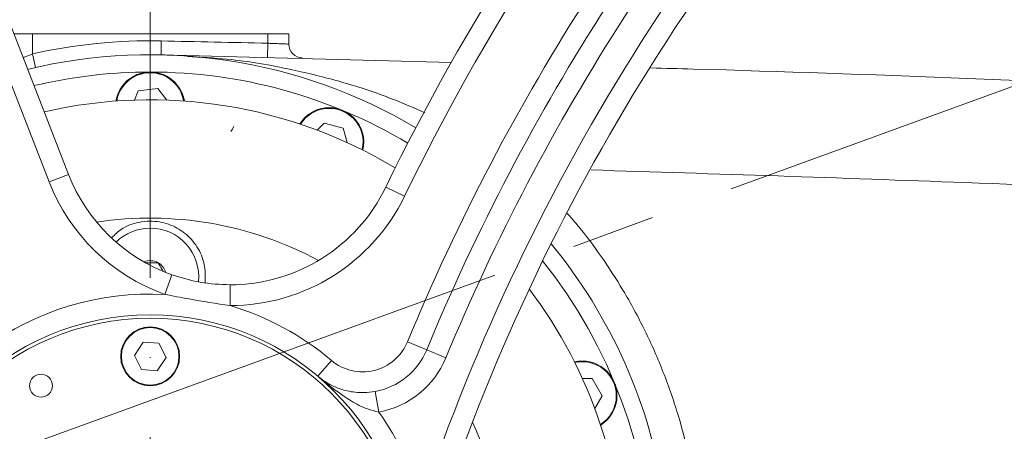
# Model space of a CAD drawing. Header units: millimetres. Extents: x -46 to 5160, y -5105 to -1541.
# Tile 26 of 104: x 942 to 1084, y -2481 to -2422. Entities that reach past the tile are written whole.
import ezdxf

# ---------------------------------------------------------------- set-up
doc = ezdxf.new("R2010")
doc.units = ezdxf.units.MM
doc.header["$LTSCALE"] = 0.3175
doc.linetypes.add('ACAD_ISO10W100', pattern=[18, 12, -3, 0, -3])
doc.linetypes.add('CENTER2', pattern=[28.574999, 19.049999, -3.175, 3.175, -3.175])
for name, color, linetype, lineweight in [('1轮廓实线层', 7, 'Continuous', 18), ('7标注层', 4, 'Continuous', 13), ('中心线', 4, 'ACAD_ISO10W100', 20), ('细点划线', 6, 'CENTER2', 18)]:
    doc.layers.add(name, color=color, linetype=linetype, lineweight=lineweight)
doc.styles.add('标准汉字', font='gbenor.shx', dxfattribs={"bigfont": 'gbcbig.shx'})
doc.dimstyles.new('M1：10', dxfattribs={"dimscale": 10, "dimtxt": 3.5, "dimasz": 2.5, "dimexe": 2, "dimexo": 0, "dimgap": 1.5, "dimtad": 1, "dimdec": 4, "dimdsep": 46, "dimtxsty": '标准汉字', "dimcen": 5, "dimdle": 5, "dimclrd": 1, "dimclre": 1, "dimclrt": 256, "dimadec": 4, "dimazin": 2, "dimtfac": 1, "dimtdec": 4, "dimtmove": 0, "dimatfit": 3, "dimfxl": 1, "dimtolj": 1, "dimarcsym": 0})

# ---------------------------------------------------------------- blocks, each defined once
blk = doc.blocks.new('*D7')
at = {"layer": '7标注层', "color": 1, "lineweight": -2, "ltscale": 12, "transparency": 16777216}
for p, q in [((377.67, -2497.33), (377.67, -2241.72)), ((960.65, -2413.51), (960.65, -2241.72)), ((402.67, -2261.72), (935.65, -2261.72))]:
    blk.add_line(p, q, dxfattribs=at)
at = {"layer": '7标注层', "color": 1, "transparency": 16777216}
for points in [[(402.67, -2257.55), (402.67, -2265.89), (377.67, -2261.72)], [(935.65, -2265.89), (935.65, -2257.55), (960.65, -2261.72)]]:
    blk.add_solid(points, dxfattribs=at)
at = {"layer": 'Defpoints', "color": 0, "transparency": 16777216}
for p in [(960.65, -2261.72), (960.65, -2413.51), (377.67, -2497.33)]:
    blk.add_point(p, dxfattribs=at)
at = {"layer": '7标注层', "transparency": 16777216, "insert": (669.16, -2229.22), "char_height": 35, "attachment_point": 5, "style": '标准汉字'}
blk.add_mtext('\\A1;583', dxfattribs=at)
blk = doc.blocks.new('*D8')
at = {"layer": '7标注层', "color": 1, "lineweight": -2, "ltscale": 12, "transparency": 16777216}
for p, q in [((960.65, -2413.51), (960.65, -2241.72)), ((1574.65, -2457.6), (1574.65, -2241.72)), ((985.65, -2261.72), (1549.65, -2261.72))]:
    blk.add_line(p, q, dxfattribs=at)
at = {"layer": '7标注层', "color": 1, "transparency": 16777216}
for points in [[(985.65, -2257.55), (985.65, -2265.89), (960.65, -2261.72)], [(1549.65, -2265.89), (1549.65, -2257.55), (1574.65, -2261.72)]]:
    blk.add_solid(points, dxfattribs=at)
at = {"layer": 'Defpoints', "color": 0, "transparency": 16777216}
for p in [(1574.65, -2261.72), (960.65, -2413.51), (1574.65, -2457.6)]:
    blk.add_point(p, dxfattribs=at)
at = {"layer": '7标注层', "transparency": 16777216, "insert": (1267.65, -2229.22), "char_height": 35, "attachment_point": 5, "style": '标准汉字'}
blk.add_mtext('\\A1;614', dxfattribs=at)
blk = doc.blocks.new('*D11')
at = {"layer": '7标注层', "color": 1, "lineweight": -2, "ltscale": 12, "transparency": 16777216}
blk.add_line((769.76, -2595.36), (834.33, -2595.36), dxfattribs=at)
blk.add_arc((635.28, -2595.36), 179.05, 8.0066, 11.9934, dxfattribs=at)
at = {"layer": '7标注层', "color": 1, "transparency": 16777216}
for points in [[(814.43, -2557.01), (806.41, -2559.31), (803.53, -2534.13)], [(808.43, -2570.72), (816.74, -2570.13), (814.33, -2595.36)]]:
    blk.add_solid(points, dxfattribs=at)
at = {"layer": 'Defpoints', "color": 0, "transparency": 16777216}
for p in [(1212.25, -2385.36), (809.5, -2554.07), (635.28, -2595.36), (635.28, -2595.36), (769.76, -2595.36)]:
    blk.add_point(p, dxfattribs=at)
at = {"layer": '7标注层', "transparency": 16777216, "insert": (844.3, -2562.79), "char_height": 35, "attachment_point": 5, "rotation": 278.8586, "style": '标准汉字'}
blk.add_mtext('\\A1;20%%d', dxfattribs=at)
blk = doc.blocks.new('*D14')
at = {"layer": '7标注层', "color": 1, "lineweight": -2, "ltscale": 12, "transparency": 16777216}
blk.add_arc((960.65, -3116.07), 259.48, 15.5224, 84.4776, dxfattribs=at)
at = {"layer": '7标注层', "color": 1, "transparency": 16777216}
for points in [[(985.82, -2853.63), (985.42, -2861.95), (960.65, -2856.59)], [(1206.6, -3047.55), (1214.73, -3045.71), (1216.19, -3071.01)]]:
    blk.add_solid(points, dxfattribs=at)
at = {"layer": 'Defpoints', "color": 0, "transparency": 16777216}
for p in [(960.65, -2413.51), (1127.44, -2917.29), (1565.32, -3009.45), (960.65, -3116.07), (960.65, -3228.32)]:
    blk.add_point(p, dxfattribs=at)
at = {"layer": '7标注层', "transparency": 16777216, "insert": (1148.33, -2892.4), "char_height": 35, "attachment_point": 5, "rotation": 320, "style": '标准汉字'}
blk.add_mtext('\\A1;80%%d', dxfattribs=at)
blk = doc.blocks.new('*D15')
at = {"layer": '7标注层', "color": 1, "lineweight": -2, "ltscale": 12, "transparency": 16777216}
blk.add_arc((960.65, -3116.07), 402.44, 93.5599, 118.4401, dxfattribs=at)
at = {"layer": '7标注层', "color": 1, "transparency": 16777216}
for points in [[(935.79, -2718.57), (935.53, -2710.24), (960.65, -2713.63)], [(766.9, -2758.6), (771.09, -2765.8), (747.39, -2774.78)]]:
    blk.add_solid(points, dxfattribs=at)
at = {"layer": 'Defpoints', "color": 0, "transparency": 16777216}
for p in [(960.65, -2413.51), (635.28, -2595.36), (886.16, -2720.58), (960.65, -3116.07), (960.65, -3228.32)]:
    blk.add_point(p, dxfattribs=at)
at = {"layer": '7标注层', "transparency": 16777216, "insert": (816.47, -2705.72), "char_height": 35, "attachment_point": 5, "rotation": 19.3597, "style": '标准汉字'}
blk.add_mtext('\\A1;32%%d', dxfattribs=at)
blk = doc.blocks.new('*D17')
at = {"layer": '7标注层', "color": 1, "lineweight": -2, "ltscale": 12, "transparency": 16777216}
for start, end in [(93.5632, 97.1263), (75, 90), (67.8737, 71.4368)]:
    blk.add_arc((960.65, -3116.07), 402.07, start, end, dxfattribs=at)
at = {"layer": '7标注层', "color": 1, "transparency": 16777216}
for points in [[(935.79, -2718.94), (935.53, -2710.61), (960.65, -2714)], [(1089.85, -2730.93), (1087.45, -2738.91), (1064.71, -2727.7)]]:
    blk.add_solid(points, dxfattribs=at)
at = {"layer": 'Defpoints', "color": 0, "transparency": 16777216}
for p in [(960.65, -2413.51), (1119.55, -2523.04), (1013.13, -2717.44), (960.65, -3116.07), (960.65, -3228.32)]:
    blk.add_point(p, dxfattribs=at)
at = {"layer": '7标注层', "transparency": 16777216, "insert": (1017.37, -2685.22), "char_height": 35, "attachment_point": 5, "rotation": 352.5, "style": '标准汉字'}
blk.add_mtext('\\A1;15%%d', dxfattribs=at)
blk = doc.blocks.new('*D18')
at = {"layer": '7标注层', "color": 1, "lineweight": -2, "ltscale": 12, "transparency": 16777216}
blk.add_arc((960.65, -3116.07), 349.91, 34.0944, 85.9056, dxfattribs=at)
at = {"layer": '7标注层', "color": 1, "transparency": 16777216}
for points in [[(985.78, -2762.88), (985.49, -2771.21), (960.65, -2766.15)], [(1246.89, -2922.13), (1253.95, -2917.71), (1263.68, -2941.11)]]:
    blk.add_solid(points, dxfattribs=at)
at = {"layer": 'Defpoints', "color": 0, "transparency": 16777216}
for p in [(960.65, -2413.51), (1492.37, -2809.08), (1135.61, -2813.03), (960.65, -3116.07), (960.65, -3228.32)]:
    blk.add_point(p, dxfattribs=at)
at = {"layer": '7标注层', "transparency": 16777216, "insert": (1151.86, -2784.89), "char_height": 35, "attachment_point": 5, "rotation": 330, "style": '标准汉字'}
blk.add_mtext('\\A1;60%%d', dxfattribs=at)

msp = doc.modelspace()

# ---------------------------------------------------------------- linework, layer by layer
at = {"layer": '1轮廓实线层', "linetype": 'Continuous', "ltscale": 12}
for p, q in [((933.49765, -2404.88826), (948.87174, -2444.32318)), ((946.07664, -2445.41287), (930.70255, -2405.97795)), ((940.97444, -2424.06642), (943.65043, -2424.06642)), ((943.65043, -2424.06642), (943.65043, -2426.96649)), ((977.65043, -2424.06642), (943.65043, -2424.06642)), ((962.25552, -2425.08315), (962.21383, -2427.08272)), ((977.65043, -2425.42237), (977.65043, -2424.06642)), ((977.65043, -2424.06642), (980.65043, -2424.06642)), ((980.65043, -2424.06642), (980.65043, -2425.54039)), ((977.65043, -2425.42237), (977.604, -2427.42183)), ((944.09199, -2428.91713), (943.65043, -2426.96649)), ((962.21383, -2427.08272), (1004.11865, -2428.20419)), ((958.90937, -2432.29743), (958.36798, -2433.60446)), ((961.7449, -2431.92412), (958.90937, -2432.29743)), ((963.03699, -2433.60801), (961.7449, -2431.92412)), ((956.03103, -2432.653), (955.7185, -2433.7442)), ((982.94603, -2436.16902), (982.2397, -2437.05755)), ((985.74134, -2436.942), (984.74098, -2437.94236)), ((988.50388, -2437.68222), (985.74134, -2436.942)), ((989.05322, -2439.73239), (988.50388, -2437.68222)), ((946.07664, -2445.41287), (948.87174, -2444.32318)), ((997.34923, -2447.47818), (994.65083, -2446.1672)), ((962.77821, -2461.62235), (963.78385, -2458.79593)), ((972.18054, -2463.24237), (972.17879, -2460.24237)), ((959.63682, -2468.51296), (958.36527, -2470.4175)), ((961.92197, -2468.66188), (959.63682, -2468.51296)), ((962.93558, -2470.71534), (961.92197, -2468.66188)), ((997.77963, -2468.46558), (1000.55149, -2469.6131)), ((958.36527, -2470.4175), (959.37888, -2472.47096)), ((961.66403, -2472.61988), (962.93558, -2470.71534)), ((1000.55149, -2469.6131), (1003.32334, -2470.76061)), ((986.79341, -2471.13433), (984.8569, -2473.42559)), ((1023.0123, -2471.23529), (1021.88456, -2471.36413)), ((959.37888, -2472.47096), (961.66403, -2472.61988)), ((1024.4423, -2473.75845), (1023.02758, -2473.75845)), ((1025.8723, -2476.23529), (1024.4423, -2473.75845)), ((993.1051, -2475.62596), (993.64305, -2478.57733)), ((1024.81105, -2478.07341), (1025.8723, -2476.23529))]:
    msp.add_line(p, q, dxfattribs=at)
for centre, radius in [((960.65043, -2502.06642), 37.5), ((960.65043, -2502.06642), 37), ((960.65043, -2470.56642), 4.25), ((960.65043, -2470.56642), 4.15), ((944.90043, -2474.78662), 1.65)]:
    msp.add_circle(centre, radius, dxfattribs=at)
at = {"layer": '1轮廓实线层', "linetype": 'Continuous', "lineweight": 0, "ltscale": 12}
for centre, radius, start, end in [((1286.97695, -2588.18987), 303, 133.5558452, 161.4142533), ((1286.97695, -2588.18987), 300, 133.5558452, 161.4142533), ((1286.97695, -2588.18987), 313, 136.7577137, 157.5110198), ((1286.97695, -2588.18987), 310, 136.7577137, 157.5110198), ((1286.97695, -2588.18987), 307, 136.7577137, 157.5110198), ((1286.97695, -2588.18987), 325, 140.2545191, 154.0878301), ((1286.97695, -2588.18987), 322, 140.2545191, 154.0878301), ((960.65043, -2502.06642), 77, 88.8055609, 102.7548045), ((826.71883, -8925.67034), 6502, 88.66986769, 88.805560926), ((982.65043, -2425.54039), 2, 180, 268.6257953), ((960.65043, -2502.06642), 75, 59.2720907, 103.6365564), ((960.65043, -2502.06642), 72.5, 90, 103.3706703), ((960.65043, -2434.56642), 5, 67.5, 170.5350374), ((960.65043, -2502.06642), 72.5, 59.1566358, 90), ((960.65043, -2434.56642), 4.9, 67.5, 170.2530493), ((960.65043, -2434.56642), 4.9, 9.7469507, 67.5), ((960.65043, -2434.56642), 5, 9.4649626, 67.5), ((960.65043, -2434.56642), 5, 9.4649626, 67.5), ((960.65043, -2502.06642), 68.5, 58.9206534, 102.9044663), ((986.48156, -2439.70455), 5, 45, 148.0350374), ((986.48156, -2439.70455), 4.9, 45, 147.7530493), ((986.48156, -2439.70455), 4.9, 347.2469507, 45), ((986.48156, -2439.70455), 5, 346.9649626, 45), ((986.48156, -2439.70455), 5, 346.9649626, 45), ((972.16421, -2435.24238), 25, 201.298812, 250.4144373), ((972.16421, -2435.24238), 28, 201.298812, 250.4144373), ((972.16421, -2435.24238), 25, 270.0334141, 334.0878301), ((972.16421, -2435.24238), 28, 270.0334141, 334.0878301), ((960.65043, -2502.06642), 51.43932, 61.8135478, 98.6343035), ((960.65043, -2459.06642), 7, 90, 134.6250393), ((960.65043, -2459.06642), 7, 354.129871, 90), ((960.65043, -2502.06642), 75, 8.5833217, 39.5303779), ((960.65043, -2459.06642), 2.3094, 60, 113.0165329), ((960.65043, -2459.06642), 2.3094, 15.3959844, 60), ((960.65043, -2502.06642), 72.5, 325.9666947, 38.6379564), ((960.65043, -2502.06642), 68.5, 0, 37.0080775), ((960.65043, -2502.06642), 40.5, 86.9884147, 165.1237201), ((960.65043, -2502.06642), 40.5, 49.7963892, 73.4594366), ((991.31195, -2465.78804), 7, 229.7963892, 337.5110198), ((991.31195, -2465.78804), 10, 280.3298464, 337.5110198), ((991.31195, -2465.78804), 13, 280.3298464, 337.5110198), ((1023.0123, -2476.23529), 5, 0, 103.0350374), ((1023.0123, -2476.23529), 4.9, 0, 102.7530493), ((1023.0123, -2476.23529), 4.9, 302.2469507, 0), ((1023.0123, -2476.23529), 5, 301.9649626, 0), ((1023.0123, -2476.23529), 5, 301.9649626, 0), ((960.65043, -2502.06642), 40.5, 14.9525536, 35.4489557), ((960.65043, -2502.06642), 51.43932, 0.4545396, 25.3336271)]:
    msp.add_arc(centre, radius, start, end, dxfattribs=at)
at = {"layer": '1轮廓实线层', "linetype": 'Continuous', "ltscale": 12}
for points, knots in [([(977.65043, -2425.42237), (977.87185, -2425.43096), (978.42944, -2425.45258), (979.27296, -2425.48567), (980.03392, -2425.51579), (980.55096, -2425.53641), (980.61727, -2425.53906), (980.65043, -2425.54039)], [0, 0, 0, 0, 29537.428994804, 74380.353542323, 119204.787433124, 164016.126653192, 208822.981802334, 208822.981802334, 208822.981802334, 208822.981802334]), ([(942.31631, -2427.50833), (942.41998, -2427.46264), (942.81893, -2427.28684), (943.29677, -2427.10274), (943.65043, -2426.96649)], [0, 0, 0, 0, 25943.918172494, 99830.389375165, 99830.389375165, 99830.389375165, 99830.389375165]), ([(962.21383, -2427.08272), (962.23217, -2427.08309), (962.77668, -2427.09416), (963.31987, -2427.14287), (963.84477, -2427.18994)], [0, 0, 0, 0, 3360.300807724, 99760.954766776, 99760.954766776, 99760.954766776, 99760.954766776]), ([(966.01833, -2427.33623), (967.92362, -2427.43595), (972.98476, -2427.70086), (980.38365, -2428.97595), (988.17623, -2430.89927), (994.59577, -2432.95457), (998.5812, -2434.68814), (1000.30576, -2435.43828)], [0, 0, 0, 0, 34072.586997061, 90509.277931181, 133273.18684021, 176095.264019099, 208759.029864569, 208759.029864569, 208759.029864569, 208759.029864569]), ([(1032.8947, -2428.9743), (1034.9279, -2429.02791), (1062.55399, -2429.75642), (1115.85881, -2432.01338), (1192.78412, -2435.8172), (1259.21535, -2439.97923), (1315.09608, -2443.98875), (1360.43538, -2447.56991), (1405.76761, -2451.4462), (1435.97572, -2454.29973), (1451.07978, -2455.72649)], [0, 0, 0, 0, 4792.298641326, 65115.230111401, 125510.505910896, 185905.781683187, 221491.687574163, 257077.59397897, 292678.319164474, 328279.045245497, 328279.045245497, 328279.045245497, 328279.045245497]), ([(972.70563, -2437.42822), (972.70139, -2437.43907), (972.60886, -2437.67577), (972.44465, -2437.91709), (972.28797, -2438.14735)], [0, 0, 0, 0, 4565.810904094, 99660.743642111, 99660.743642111, 99660.743642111, 99660.743642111]), ([(1545.70881, -2480.64655), (1522.72964, -2478.14901), (1476.7713, -2473.15392), (1407.72553, -2466.59989), (1338.61586, -2460.73462), (1271.27004, -2455.76276), (1205.73074, -2451.59564), (1141.99542, -2448.19372), (1081.50197, -2445.50343), (1042.26902, -2444.25379), (1024.27537, -2443.68066)], [0, 0, 0, 0, 43268.752172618, 86537.499065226, 129848.629486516, 173159.757175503, 213055.494235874, 252951.23113372, 292880.317092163, 326707.748082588, 326707.748082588, 326707.748082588, 326707.748082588]), ([(1020.82971, -2449.9405), (1021.31005, -2450.48016), (1023.0669, -2452.45398), (1025.77521, -2456.13722), (1029.08605, -2461.20047), (1032.10912, -2466.77691), (1034.81352, -2472.89922), (1037.00278, -2479.29288), (1038.4801, -2485.08187), (1039.08977, -2488.72507), (1039.32432, -2490.12662)], [0, 0, 0, 0, 15955.431356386, 58357.693031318, 100759.888123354, 149458.384092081, 198156.787141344, 248267.551284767, 298378.246177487, 329709.11387957, 329709.11387957, 329709.11387957, 329709.11387957]), ([(955.11683, -2453.42974), (955.55333, -2453.00165), (956.63305, -2451.94274), (958.64673, -2451.22788), (960.98022, -2450.96926), (963.33488, -2451.37021), (965.71894, -2452.68106), (967.52643, -2454.70363), (968.63263, -2457.22496), (968.61177, -2459.02959), (968.60133, -2459.93293)], [0, 0, 0, 0, 30813.840843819, 76219.547165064, 104361.157418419, 149394.945851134, 194423.377086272, 239606.104499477, 285116.084011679, 330729.452638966, 330729.452638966, 330729.452638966, 330729.452638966]), ([(961.80513, -2457.06642), (961.69672, -2457.06642), (961.2113, -2457.06642), (960.60964, -2457.06642), (960.14756, -2457.06642), (960.06789, -2457.06642)], [0, 0, 0, 0, 25283.700994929, 113211.946873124, 131530.86111168, 131530.86111168, 131530.86111168, 131530.86111168]), ([(962.46893, -2458.21615), (962.42643, -2458.14255), (962.2045, -2457.75816), (961.98368, -2457.37567), (961.80513, -2457.06642)], [0, 0, 0, 0, 19064.508681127, 99571.838651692, 99571.838651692, 99571.838651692, 99571.838651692]), ([(963.78385, -2458.79593), (965.13146, -2459.21173), (967.86694, -2460.05577), (970.72746, -2460.17956), (972.17879, -2460.24237)], [0, 0, 0, 0, 49036.235194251, 99538.097752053, 99538.097752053, 99538.097752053, 99538.097752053]), ([(972.18054, -2463.24237), (970.20297, -2462.93908), (967.05868, -2462.45684), (963.93667, -2461.8482), (962.77821, -2461.62235)], [0, 0, 0, 0, 62599.423225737, 99531.587404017, 99531.587404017, 99531.587404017, 99531.587404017]), ([(993.64305, -2478.57733), (993.08267, -2478.44971), (991.6475, -2478.12285), (989.06782, -2476.67985), (986.78469, -2475.01936), (985.25001, -2473.75776), (984.86193, -2473.42985), (984.8569, -2473.42559)], [0, 0, 0, 0, 33306.74257978, 85301.895971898, 176672.710760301, 207685.728513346, 208093.317691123, 208093.317691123, 208093.317691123, 208093.317691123]), ([(984.8569, -2473.42559), (984.8598, -2473.42804), (985.13467, -2473.66018), (985.84844, -2474.19914), (987.11447, -2474.9183), (988.86913, -2475.5551), (990.4291, -2475.79003), (991.91917, -2475.78833), (992.57536, -2475.69849), (993.1051, -2475.62596)], [0, 0, 0, 0, 428.731346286, 40627.600814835, 100808.069107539, 160858.869428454, 233301.031031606, 243260.300026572, 284983.294588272, 284983.294588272, 284983.294588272, 284983.294588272])]:
    msp.add_open_spline(points, degree=3, knots=knots, dxfattribs=at)
at = {"layer": '中心线', "ltscale": 12}
msp.add_line((960.65043, -2413.50594), (960.65043, -3228.31525), dxfattribs=at)
at = {"layer": '细点划线', "color": 2, "ltscale": 12}
msp.add_line((635.28, -2595.36489), (1212.25127, -2385.36452), dxfattribs=at)

# ---------------------------------------------------------------- dimensions: what is measured, and where the dimension line sits
at = {"layer": '7标注层', "ltscale": 12}
for base, p1, p2, override, picture, middle in [((960.65043, -2261.72116), (377.66831, -2497.33082), (960.65043, -2413.50594), {"dimdec": 1, "dimsah": 1, "dimtzin": 8}, '*D7', (669.15937, -2229.22116)), ((1574.65043, -2261.72116), (960.65043, -2413.50594), (1574.65043, -2457.60102), {"dimsah": 1, "dimtzin": 8}, '*D8', (1267.65043, -2229.22116))]:
    dim = msp.add_linear_dim(base=base, p1=p1, p2=p2, dimstyle='M1：10', override=override, dxfattribs=at)
    dim.commit()
    dim.dimension.update_dxf_attribs({"geometry": picture, "text_midpoint": middle})
for base, line1, line2, picture, middle in [((809.50214, -2554.07348), ((635.28, -2595.36489), (769.76275, -2595.36489)), ((635.28, -2595.36489), (1212.25127, -2385.36452)), '*D11', (812.19259, -2567.79192)), ((886.1615, -2720.58389), ((635.28, -2595.36489), (960.65043, -3116.06642)), ((960.65043, -2413.50594), (960.65043, -3228.31525)), '*D15', (827.24345, -2736.38549))]:
    dim = msp.add_angular_dim_2l(base=base, line1=line1, line2=line2, dimstyle='M1：10', override={"dimtad": 1, "dimtih": 0, "dimtoh": 0, "dimsah": 1, "dimtzin": 8}, dxfattribs=at)
    dim.commit()
    dim.dimension.update_dxf_attribs({"geometry": picture, "text_midpoint": middle, "dimtype": 162})
for base, line1, picture, middle in [((1013.13068, -2717.43936), ((960.65043, -3116.06642), (1119.55122, -2523.04058)), '*D17', (1017.37278, -2685.2174)), ((1127.44021, -2917.2941), ((960.65043, -3116.06642), (1565.32239, -3009.44644)), '*D14', (1148.3308, -2892.39766)), ((1135.60748, -2813.03192), ((960.65043, -3116.06642), (1492.36644, -2809.08004)), '*D18', (1151.85748, -2784.88609))]:
    dim = msp.add_angular_dim_2l(base=base, line1=line1, line2=((960.65043, -2413.50594), (960.65043, -3228.31525)), dimstyle='M1：10', override={"dimtad": 1, "dimtih": 0, "dimtoh": 0, "dimsah": 1, "dimtzin": 8}, dxfattribs=at)
    dim.commit()
    dim.dimension.update_dxf_attribs({"geometry": picture, "text_midpoint": middle})

doc.saveas('drawing.dxf')
